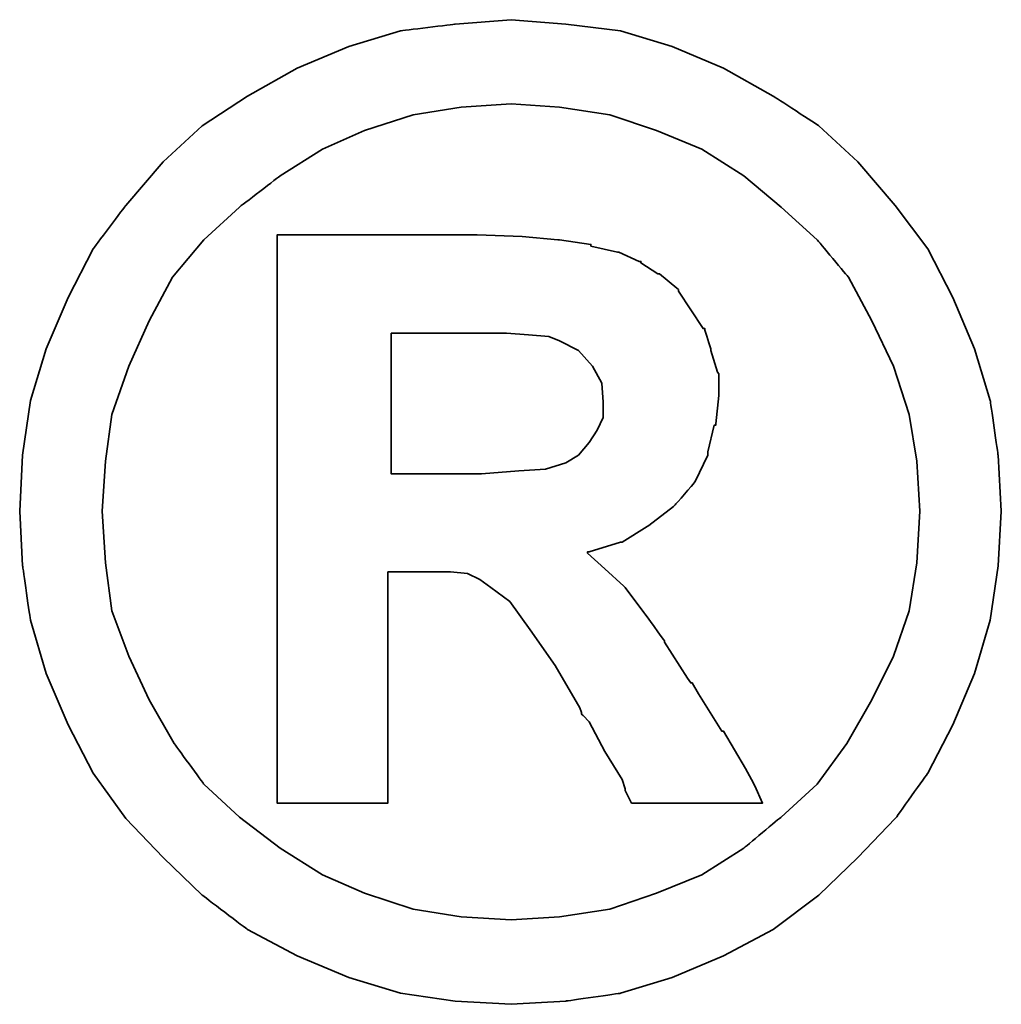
# Model space of a CAD drawing. Header units: millimetres. Extents: x 74 to 563, y 140 to 312.
# Tile 47 of 49: x 461.26 to 462.82, y 199.86 to 201.43. Entities that reach past the tile are written whole.
import ezdxf

# ---------------------------------------------------------------- set-up
doc = ezdxf.new("R2010")
doc.units = ezdxf.units.MM
doc.header["$LTSCALE"] = 0.15
doc.layers.add('DIM', color=4, linetype='CONTINUOUS')
doc.layers.add('layer 1', color=7, linetype='CONTINUOUS')

# ---------------------------------------------------------------- blocks, each defined once
blk = doc.blocks.new('TBI MOTION logo(完整正式版)')
at = {"layer": 'layer 1', "color": 22, "lineweight": 35}
for points, knots in [([(81.20634, 4.98624), (81.20634, 4.98624), (81.18649, 5.32862), (81.18649, 5.32862), (81.18649, 5.32862), (81.18649, 5.32862), (81.13886, 5.66206), (81.13886, 5.66206), (81.13886, 5.66206), (81.13886, 5.66206), (81.04359, 5.97764), (81.04359, 5.97764), (81.04359, 5.97764), (81.04359, 5.97764), (80.91061, 6.29124), (80.91061, 6.29124), (80.91061, 6.29124), (80.91061, 6.29124), (80.75778, 6.58697), (80.75778, 6.58697), (80.75778, 6.58697), (80.75778, 6.58697), (80.5593, 6.85294), (80.5593, 6.85294), (80.5593, 6.85294), (80.5593, 6.85294), (80.33105, 7.1189), (80.33105, 7.1189), (80.33105, 7.1189), (80.33105, 7.1189), (80.09287, 7.33921), (80.09287, 7.33921), (80.09287, 7.33921), (80.09287, 7.33921), (79.815, 7.51982), (79.815, 7.51982), (79.815, 7.51982), (79.815, 7.51982), (79.51133, 7.69051), (79.51133, 7.69051), (79.51133, 7.69051), (79.51133, 7.69051), (79.19773, 7.8235), (79.19773, 7.8235), (79.19773, 7.8235), (79.19773, 7.8235), (78.88215, 7.91877), (78.88215, 7.91877), (78.88215, 7.91877), (78.88215, 7.91877), (78.54871, 7.95846), (78.54871, 7.95846), (78.54871, 7.95846), (78.54871, 7.95846), (78.21526, 7.98625), (78.21526, 7.98625), (78.21526, 7.98625), (78.21526, 7.98625), (77.87388, 7.95846), (77.87388, 7.95846), (77.87388, 7.95846), (77.87388, 7.95846), (77.54044, 7.91877), (77.54044, 7.91877), (77.54044, 7.91877), (77.54044, 7.91877), (77.22485, 7.8235), (77.22485, 7.8235), (77.22485, 7.8235), (77.22485, 7.8235), (76.91027, 7.69051), (76.91027, 7.69051), (76.91027, 7.69051), (76.91027, 7.69051), (76.6056, 7.51982), (76.6056, 7.51982), (76.6056, 7.51982), (76.6056, 7.51982), (76.32972, 7.33921), (76.32972, 7.33921), (76.32972, 7.33921), (76.32972, 7.33921), (76.09154, 7.1189), (76.09154, 7.1189), (76.09154, 7.1189), (76.09154, 7.1189), (75.86329, 6.85294), (75.86329, 6.85294), (75.86329, 6.85294), (75.86329, 6.85294), (75.66382, 6.58697), (75.66382, 6.58697), (75.66382, 6.58697), (75.66382, 6.58697), (75.51099, 6.29124), (75.51099, 6.29124), (75.51099, 6.29124), (75.51099, 6.29124), (75.37702, 5.97764), (75.37702, 5.97764), (75.37702, 5.97764), (75.37702, 5.97764), (75.28175, 5.66206), (75.28175, 5.66206), (75.28175, 5.66206), (75.28175, 5.66206), (75.23411, 5.32862), (75.23411, 5.32862), (75.23411, 5.32862), (75.23411, 5.32862), (75.21625, 4.98624), (75.21625, 4.98624), (75.21625, 4.98624), (75.21625, 4.98624), (75.23411, 4.6528), (75.23411, 4.6528), (75.23411, 4.6528), (75.23411, 4.6528), (75.28175, 4.32035), (75.28175, 4.32035), (75.28175, 4.32035), (75.28175, 4.32035), (75.37702, 3.99583), (75.37702, 3.99583), (75.37702, 3.99583), (75.37702, 3.99583), (75.51099, 3.68224), (75.51099, 3.68224), (75.51099, 3.68224), (75.51099, 3.68224), (75.66382, 3.38749), (75.66382, 3.38749), (75.66382, 3.38749), (75.66382, 3.38749), (75.86329, 3.10963), (75.86329, 3.10963), (75.86329, 3.10963), (75.86329, 3.10963), (76.09154, 2.87145), (76.09154, 2.87145), (76.09154, 2.87145), (76.09154, 2.87145), (76.32972, 2.6432), (76.32972, 2.6432), (76.32972, 2.6432), (76.32972, 2.6432), (76.6056, 2.43381), (76.6056, 2.43381), (76.6056, 2.43381), (76.6056, 2.43381), (76.91027, 2.27205), (76.91027, 2.27205), (76.91027, 2.27205), (76.91027, 2.27205), (77.22485, 2.13906), (77.22485, 2.13906), (77.22485, 2.13906), (77.22485, 2.13906), (77.54044, 2.0438), (77.54044, 2.0438), (77.54044, 2.0438), (77.54044, 2.0438), (77.87388, 1.99616), (77.87388, 1.99616), (77.87388, 1.99616), (77.87388, 1.99616), (78.21526, 1.97631), (78.21526, 1.97631), (78.21526, 1.97631), (78.21526, 1.97631), (78.54871, 1.99616), (78.54871, 1.99616), (78.54871, 1.99616), (78.54871, 1.99616), (78.88215, 2.0438), (78.88215, 2.0438), (78.88215, 2.0438), (78.88215, 2.0438), (79.19773, 2.13906), (79.19773, 2.13906), (79.19773, 2.13906), (79.19773, 2.13906), (79.51133, 2.27205), (79.51133, 2.27205), (79.51133, 2.27205), (79.51133, 2.27205), (79.815, 2.43381), (79.815, 2.43381), (79.815, 2.43381), (79.815, 2.43381), (80.09287, 2.6432), (80.09287, 2.6432), (80.09287, 2.6432), (80.09287, 2.6432), (80.33105, 2.87145), (80.33105, 2.87145), (80.33105, 2.87145), (80.33105, 2.87145), (80.5593, 3.10963), (80.5593, 3.10963), (80.5593, 3.10963), (80.5593, 3.10963), (80.75778, 3.38749), (80.75778, 3.38749), (80.75778, 3.38749), (80.75778, 3.38749), (80.91061, 3.68224), (80.91061, 3.68224), (80.91061, 3.68224), (80.91061, 3.68224), (81.04359, 3.99583), (81.04359, 3.99583), (81.04359, 3.99583), (81.04359, 3.99583), (81.13886, 4.32035), (81.13886, 4.32035), (81.13886, 4.32035), (81.13886, 4.32035), (81.18649, 4.6528), (81.18649, 4.6528), (81.18649, 4.6528), (81.18649, 4.6528), (81.20634, 4.98624), (81.20634, 4.98624)], [0, 0, 0, 0, 0.0178571, 0.0178571, 0.0178571, 0.0178572, 0.0357143, 0.0357143, 0.0357143, 0.0357143, 0.0535714, 0.0535714, 0.0535714, 0.0535714, 0.0714286, 0.0714286, 0.0714286, 0.0714286, 0.0892857, 0.0892857, 0.0892857, 0.0892857, 0.1071429, 0.1071429, 0.1071429, 0.1071429, 0.125, 0.125, 0.125, 0.125, 0.1428571, 0.1428571, 0.1428571, 0.1428572, 0.1607143, 0.1607143, 0.1607143, 0.1607143, 0.1785714, 0.1785714, 0.1785714, 0.1785714, 0.1964286, 0.1964286, 0.1964286, 0.1964286, 0.2142857, 0.2142857, 0.2142857, 0.2142857, 0.2321429, 0.2321429, 0.2321429, 0.2321429, 0.25, 0.25, 0.25, 0.25, 0.2678571, 0.2678571, 0.2678571, 0.2678572, 0.2857143, 0.2857143, 0.2857143, 0.2857143, 0.3035714, 0.3035714, 0.3035714, 0.3035714, 0.3214286, 0.3214286, 0.3214286, 0.3214286, 0.3392857, 0.3392857, 0.3392857, 0.3392857, 0.3571429, 0.3571429, 0.3571429, 0.3571429, 0.375, 0.375, 0.375, 0.375, 0.3928571, 0.3928571, 0.3928571, 0.3928572, 0.4107143, 0.4107143, 0.4107143, 0.4107143, 0.4285714, 0.4285714, 0.4285714, 0.4285714, 0.4464286, 0.4464286, 0.4464286, 0.4464286, 0.4642857, 0.4642857, 0.4642857, 0.4642857, 0.4821429, 0.4821429, 0.4821429, 0.4821429, 0.5, 0.5, 0.5, 0.5, 0.5178571, 0.5178571, 0.5178571, 0.5178572, 0.5357143, 0.5357143, 0.5357143, 0.5357143, 0.5535714, 0.5535714, 0.5535714, 0.5535714, 0.5714286, 0.5714286, 0.5714286, 0.5714286, 0.5892857, 0.5892857, 0.5892857, 0.5892857, 0.6071429, 0.6071429, 0.6071429, 0.6071429, 0.625, 0.625, 0.625, 0.625, 0.6428571, 0.6428571, 0.6428571, 0.6428572, 0.6607143, 0.6607143, 0.6607143, 0.6607143, 0.6785714, 0.6785714, 0.6785714, 0.6785714, 0.6964286, 0.6964286, 0.6964286, 0.6964286, 0.7142857, 0.7142857, 0.7142857, 0.7142857, 0.7321429, 0.7321429, 0.7321429, 0.7321429, 0.75, 0.75, 0.75, 0.75, 0.7678571, 0.7678571, 0.7678571, 0.7678572, 0.7857143, 0.7857143, 0.7857143, 0.7857143, 0.8035714, 0.8035714, 0.8035714, 0.8035714, 0.8214286, 0.8214286, 0.8214286, 0.8214286, 0.8392857, 0.8392857, 0.8392857, 0.8392857, 0.8571429, 0.8571429, 0.8571429, 0.8571429, 0.875, 0.875, 0.875, 0.875, 0.8928571, 0.8928571, 0.8928571, 0.8928572, 0.9107143, 0.9107143, 0.9107143, 0.9107143, 0.9285714, 0.9285714, 0.9285714, 0.9285714, 0.9464286, 0.9464286, 0.9464286, 0.9464286, 0.9642857, 0.9642857, 0.9642857, 0.9642857, 0.9821429, 0.9821429, 0.9821429, 0.9821429, 1, 1, 1, 1]), ([(80.71014, 4.98624), (80.71014, 4.98624), (80.69129, 5.29091), (80.69129, 5.29091), (80.69129, 5.29091), (80.69129, 5.29091), (80.64464, 5.57672), (80.64464, 5.57672), (80.64464, 5.57672), (80.64464, 5.57672), (80.54937, 5.87245), (80.54937, 5.87245), (80.54937, 5.87245), (80.54937, 5.87245), (80.41639, 6.14833), (80.41639, 6.14833), (80.41639, 6.14833), (80.41639, 6.14833), (80.27349, 6.41429), (80.27349, 6.41429), (80.27349, 6.41429), (80.27349, 6.41429), (80.08295, 6.64255), (80.08295, 6.64255), (80.08295, 6.64255), (80.08295, 6.64255), (79.86264, 6.84301), (79.86264, 6.84301), (79.86264, 6.84301), (79.86264, 6.84301), (79.63439, 7.03355), (79.63439, 7.03355), (79.63439, 7.03355), (79.63439, 7.03355), (79.37835, 7.1963), (79.37835, 7.1963), (79.37835, 7.1963), (79.37835, 7.1963), (79.10246, 7.30944), (79.10246, 7.30944), (79.10246, 7.30944), (79.10246, 7.30944), (78.81665, 7.40471), (78.81665, 7.40471), (78.81665, 7.40471), (78.81665, 7.40471), (78.511, 7.45234), (78.511, 7.45234), (78.511, 7.45234), (78.511, 7.45234), (78.21526, 7.47219), (78.21526, 7.47219), (78.21526, 7.47219), (78.21526, 7.47219), (77.9106, 7.45234), (77.9106, 7.45234), (77.9106, 7.45234), (77.9106, 7.45234), (77.61685, 7.40471), (77.61685, 7.40471), (77.61685, 7.40471), (77.61685, 7.40471), (77.32012, 7.30944), (77.32012, 7.30944), (77.32012, 7.30944), (77.32012, 7.30944), (77.06309, 7.1963), (77.06309, 7.1963), (77.06309, 7.1963), (77.06309, 7.1963), (76.80606, 7.03355), (76.80606, 7.03355), (76.80606, 7.03355), (76.80606, 7.03355), (76.55797, 6.84301), (76.55797, 6.84301), (76.55797, 6.84301), (76.55797, 6.84301), (76.34063, 6.64255), (76.34063, 6.64255), (76.34063, 6.64255), (76.34063, 6.64255), (76.1491, 6.41429), (76.1491, 6.41429), (76.1491, 6.41429), (76.1491, 6.41429), (76.0062, 6.14833), (76.0062, 6.14833), (76.0062, 6.14833), (76.0062, 6.14833), (75.88314, 5.87245), (75.88314, 5.87245), (75.88314, 5.87245), (75.88314, 5.87245), (75.77794, 5.57672), (75.77794, 5.57672), (75.77794, 5.57672), (75.77794, 5.57672), (75.73924, 5.29091), (75.73924, 5.29091), (75.73924, 5.29091), (75.73924, 5.29091), (75.72039, 4.98624), (75.72039, 4.98624), (75.72039, 4.98624), (75.72039, 4.98624), (75.73924, 4.67165), (75.73924, 4.67165), (75.73924, 4.67165), (75.73924, 4.67165), (75.77794, 4.37791), (75.77794, 4.37791), (75.77794, 4.37791), (75.77794, 4.37791), (75.88314, 4.10102), (75.88314, 4.10102), (75.88314, 4.10102), (75.88314, 4.10102), (76.0062, 3.83407), (76.0062, 3.83407), (76.0062, 3.83407), (76.0062, 3.83407), (76.15902, 3.56811), (76.15902, 3.56811), (76.15902, 3.56811), (76.15902, 3.56811), (76.34063, 3.32001), (76.34063, 3.32001), (76.34063, 3.32001), (76.34063, 3.32001), (76.55797, 3.11955), (76.55797, 3.11955), (76.55797, 3.11955), (76.55797, 3.11955), (76.80606, 2.92901), (76.80606, 2.92901), (76.80606, 2.92901), (76.80606, 2.92901), (77.06309, 2.76725), (77.06309, 2.76725), (77.06309, 2.76725), (77.06309, 2.76725), (77.32012, 2.65412), (77.32012, 2.65412), (77.32012, 2.65412), (77.32012, 2.65412), (77.61685, 2.55786), (77.61685, 2.55786), (77.61685, 2.55786), (77.61685, 2.55786), (77.9106, 2.51022), (77.9106, 2.51022), (77.9106, 2.51022), (77.9106, 2.51022), (78.21526, 2.49137), (78.21526, 2.49137), (78.21526, 2.49137), (78.21526, 2.49137), (78.511, 2.51022), (78.511, 2.51022), (78.511, 2.51022), (78.511, 2.51022), (78.81665, 2.55786), (78.81665, 2.55786), (78.81665, 2.55786), (78.81665, 2.55786), (79.10246, 2.65412), (79.10246, 2.65412), (79.10246, 2.65412), (79.10246, 2.65412), (79.37835, 2.76725), (79.37835, 2.76725), (79.37835, 2.76725), (79.37835, 2.76725), (79.63439, 2.92901), (79.63439, 2.92901), (79.63439, 2.92901), (79.63439, 2.92901), (79.86264, 3.11955), (79.86264, 3.11955), (79.86264, 3.11955), (79.86264, 3.11955), (80.08295, 3.32001), (80.08295, 3.32001), (80.08295, 3.32001), (80.08295, 3.32001), (80.26356, 3.56811), (80.26356, 3.56811), (80.26356, 3.56811), (80.26356, 3.56811), (80.41639, 3.83407), (80.41639, 3.83407), (80.41639, 3.83407), (80.41639, 3.83407), (80.54937, 4.10102), (80.54937, 4.10102), (80.54937, 4.10102), (80.54937, 4.10102), (80.64464, 4.37791), (80.64464, 4.37791), (80.64464, 4.37791), (80.64464, 4.37791), (80.69129, 4.67165), (80.69129, 4.67165), (80.69129, 4.67165), (80.69129, 4.67165), (80.71014, 4.98624), (80.71014, 4.98624)], [0, 0, 0, 0, 0.0192308, 0.0192308, 0.0192308, 0.0192308, 0.0384615, 0.0384615, 0.0384615, 0.0384615, 0.0576923, 0.0576923, 0.0576923, 0.0576923, 0.0769231, 0.0769231, 0.0769231, 0.0769231, 0.0961538, 0.0961538, 0.0961538, 0.0961539, 0.1153846, 0.1153846, 0.1153846, 0.1153846, 0.1346154, 0.1346154, 0.1346154, 0.1346154, 0.1538462, 0.1538462, 0.1538462, 0.1538462, 0.1730769, 0.1730769, 0.1730769, 0.1730769, 0.1923077, 0.1923077, 0.1923077, 0.1923077, 0.2115385, 0.2115385, 0.2115385, 0.2115385, 0.2307692, 0.2307692, 0.2307692, 0.2307692, 0.25, 0.25, 0.25, 0.25, 0.2692308, 0.2692308, 0.2692308, 0.2692308, 0.2884615, 0.2884615, 0.2884615, 0.2884615, 0.3076923, 0.3076923, 0.3076923, 0.3076923, 0.3269231, 0.3269231, 0.3269231, 0.3269231, 0.3461538, 0.3461538, 0.3461538, 0.3461539, 0.3653846, 0.3653846, 0.3653846, 0.3653846, 0.3846154, 0.3846154, 0.3846154, 0.3846154, 0.4038462, 0.4038462, 0.4038462, 0.4038462, 0.4230769, 0.4230769, 0.4230769, 0.4230769, 0.4423077, 0.4423077, 0.4423077, 0.4423077, 0.4615385, 0.4615385, 0.4615385, 0.4615385, 0.4807692, 0.4807692, 0.4807692, 0.4807692, 0.5, 0.5, 0.5, 0.5, 0.5192308, 0.5192308, 0.5192308, 0.5192308, 0.5384615, 0.5384615, 0.5384615, 0.5384615, 0.5576923, 0.5576923, 0.5576923, 0.5576923, 0.5769231, 0.5769231, 0.5769231, 0.5769231, 0.5961538, 0.5961538, 0.5961538, 0.5961539, 0.6153846, 0.6153846, 0.6153846, 0.6153846, 0.6346154, 0.6346154, 0.6346154, 0.6346154, 0.6538462, 0.6538462, 0.6538462, 0.6538462, 0.6730769, 0.6730769, 0.6730769, 0.6730769, 0.6923077, 0.6923077, 0.6923077, 0.6923077, 0.7115385, 0.7115385, 0.7115385, 0.7115385, 0.7307692, 0.7307692, 0.7307692, 0.7307692, 0.75, 0.75, 0.75, 0.75, 0.7692308, 0.7692308, 0.7692308, 0.7692308, 0.7884615, 0.7884615, 0.7884615, 0.7884615, 0.8076923, 0.8076923, 0.8076923, 0.8076923, 0.8269231, 0.8269231, 0.8269231, 0.8269231, 0.8461538, 0.8461538, 0.8461538, 0.8461539, 0.8653846, 0.8653846, 0.8653846, 0.8653846, 0.8846154, 0.8846154, 0.8846154, 0.8846154, 0.9038462, 0.9038462, 0.9038462, 0.9038462, 0.9230769, 0.9230769, 0.9230769, 0.9230769, 0.9423077, 0.9423077, 0.9423077, 0.9423077, 0.9615385, 0.9615385, 0.9615385, 0.9615385, 0.9807692, 0.9807692, 0.9807692, 0.9807692, 1, 1, 1, 1]), ([(76.78721, 3.2823), (76.78721, 3.2823), (76.78721, 3.32001), (76.78721, 3.32001), (76.78721, 3.32001), (76.78721, 3.32001), (76.78721, 3.42422), (76.78721, 3.42422), (76.78721, 3.42422), (76.78721, 3.42422), (76.78721, 3.59689), (76.78721, 3.59689), (76.78721, 3.59689), (76.78721, 3.59689), (76.78721, 3.80529), (76.78721, 3.80529), (76.78721, 3.80529), (76.78721, 3.80529), (76.78721, 4.0524), (76.78721, 4.0524), (76.78721, 4.0524), (76.78721, 4.0524), (76.78721, 4.32035), (76.78721, 4.32035), (76.78721, 4.32035), (76.78721, 4.32035), (76.78721, 4.92868), (76.78721, 4.92868), (76.78721, 4.92868), (76.78721, 4.92868), (76.78721, 5.53801), (76.78721, 5.53801), (76.78721, 5.53801), (76.78721, 5.53801), (76.78721, 5.82482), (76.78721, 5.82482), (76.78721, 5.82482), (76.78721, 5.82482), (76.78721, 6.07291), (76.78721, 6.07291), (76.78721, 6.07291), (76.78721, 6.07291), (76.78721, 6.30017), (76.78721, 6.30017), (76.78721, 6.30017), (76.78721, 6.30017), (76.78721, 6.45399), (76.78721, 6.45399), (76.78721, 6.45399), (76.78721, 6.45399), (76.78721, 6.5572), (76.78721, 6.5572), (76.78721, 6.5572), (76.78721, 6.5572), (76.78721, 6.59689), (76.78721, 6.59689), (76.78721, 6.59689), (76.78721, 6.59689), (76.78721, 6.67232), (76.78721, 6.67232), (76.78721, 6.67232), (76.78721, 6.67232), (76.8537, 6.67232), (76.8537, 6.67232), (76.8537, 6.67232), (76.8537, 6.67232), (76.87355, 6.67232), (76.87355, 6.67232), (76.87355, 6.67232), (76.87355, 6.67232), (76.91027, 6.67232), (76.91027, 6.67232), (76.91027, 6.67232), (76.91027, 6.67232), (77.04424, 6.67232), (77.04424, 6.67232), (77.04424, 6.67232), (77.04424, 6.67232), (77.22485, 6.67232), (77.22485, 6.67232), (77.22485, 6.67232), (77.22485, 6.67232), (77.43524, 6.67232), (77.43524, 6.67232), (77.43524, 6.67232), (77.43524, 6.67232), (77.65357, 6.67232), (77.65357, 6.67232), (77.65357, 6.67232), (77.65357, 6.67232), (77.82625, 6.67232), (77.82625, 6.67232), (77.82625, 6.67232), (77.82625, 6.67232), (77.94037, 6.67232), (77.94037, 6.67232), (77.94037, 6.67232), (77.94037, 6.67232), (77.97709, 6.67232), (77.97709, 6.67232), (77.97709, 6.67232), (77.97709, 6.67232), (77.99694, 6.67232), (77.99694, 6.67232), (77.99694, 6.67232), (77.99694, 6.67232), (78.00686, 6.67232), (78.00686, 6.67232), (78.00686, 6.67232), (78.00686, 6.67232), (78.28275, 6.6624), (78.28275, 6.6624), (78.28275, 6.6624), (78.28275, 6.6624), (78.50107, 6.64255), (78.50107, 6.64255), (78.50107, 6.64255), (78.50107, 6.64255), (78.511, 6.64255), (78.511, 6.64255), (78.511, 6.64255), (78.511, 6.64255), (78.70154, 6.61476), (78.70154, 6.61476), (78.70154, 6.61476), (78.70154, 6.61476), (78.70154, 6.60483), (78.70154, 6.60483), (78.70154, 6.60483), (78.70154, 6.60483), (78.86429, 6.56713), (78.86429, 6.56713), (78.86429, 6.56713), (78.86429, 6.56713), (78.87223, 6.56713), (78.87223, 6.56713), (78.87223, 6.56713), (78.87223, 6.56713), (78.99727, 6.51056), (78.99727, 6.51056), (78.99727, 6.51056), (78.99727, 6.51056), (79.00719, 6.51056), (79.00719, 6.51056), (79.00719, 6.51056), (79.00719, 6.51056), (79.00719, 6.50162), (79.00719, 6.50162), (79.00719, 6.50162), (79.00719, 6.50162), (79.1104, 6.43415), (79.1104, 6.43415), (79.1104, 6.43415), (79.1104, 6.43415), (79.12132, 6.43415), (79.12132, 6.43415), (79.12132, 6.43415), (79.12132, 6.43415), (79.22552, 6.34781), (79.22552, 6.34781), (79.22552, 6.34781), (79.22552, 6.34781), (79.23544, 6.33888), (79.23544, 6.33888), (79.23544, 6.33888), (79.23544, 6.33888), (79.23544, 6.32895), (79.23544, 6.32895), (79.23544, 6.32895), (79.23544, 6.32895), (79.31087, 6.21483), (79.31087, 6.21483), (79.31087, 6.21483), (79.31087, 6.21483), (79.38629, 6.1007), (79.38629, 6.1007), (79.38629, 6.1007), (79.38629, 6.1007), (79.3972, 6.1007), (79.3972, 6.1007), (79.3972, 6.1007), (79.3972, 6.1007), (79.3972, 6.09078), (79.3972, 6.09078), (79.3972, 6.09078), (79.3972, 6.09078), (79.43392, 5.97764), (79.43392, 5.97764), (79.43392, 5.97764), (79.43392, 5.97764), (79.43392, 5.96772), (79.43392, 5.96772), (79.43392, 5.96772), (79.43392, 5.96772), (79.47362, 5.83474), (79.47362, 5.83474), (79.47362, 5.83474), (79.47362, 5.83474), (79.48156, 5.82482), (79.48156, 5.82482), (79.48156, 5.82482), (79.48156, 5.82482), (79.48156, 5.69977), (79.48156, 5.69977), (79.48156, 5.69977), (79.48156, 5.69977), (79.48156, 5.69183), (79.48156, 5.69183), (79.48156, 5.69183), (79.48156, 5.69183), (79.4637, 5.51915), (79.4637, 5.51915), (79.4637, 5.51915), (79.4637, 5.51915), (79.4637, 5.51122), (79.4637, 5.51122), (79.4637, 5.51122), (79.4637, 5.51122), (79.45377, 5.51122), (79.45377, 5.51122), (79.45377, 5.51122), (79.45377, 5.51122), (79.41507, 5.34847), (79.41507, 5.34847), (79.41507, 5.34847), (79.41507, 5.34847), (79.41507, 5.33854), (79.41507, 5.33854), (79.41507, 5.33854), (79.41507, 5.33854), (79.41507, 5.32862), (79.41507, 5.32862), (79.41507, 5.32862), (79.41507, 5.32862), (79.33865, 5.16785), (79.33865, 5.16785), (79.33865, 5.16785), (79.33865, 5.16785), (79.33071, 5.15693), (79.33071, 5.15693), (79.33071, 5.15693), (79.33071, 5.15693), (79.2156, 5.02495), (79.2156, 5.02495), (79.2156, 5.02495), (79.2156, 5.02495), (79.20567, 5.01502), (79.20567, 5.01502), (79.20567, 5.01502), (79.20567, 5.01502), (79.05483, 4.89991), (79.05483, 4.89991), (79.05483, 4.89991), (79.05483, 4.89991), (79.04491, 4.89197), (79.04491, 4.89197), (79.04491, 4.89197), (79.04491, 4.89197), (78.89208, 4.7967), (78.89208, 4.7967), (78.89208, 4.7967), (78.89208, 4.7967), (78.88215, 4.7967), (78.88215, 4.7967), (78.88215, 4.7967), (78.88215, 4.7967), (78.69161, 4.73913), (78.69161, 4.73913), (78.69161, 4.73913), (78.69161, 4.73913), (78.68169, 4.73913), (78.68169, 4.73913), (78.68169, 4.73913), (78.68169, 4.73913), (78.68169, 4.72921), (78.68169, 4.72921), (78.68169, 4.72921), (78.68169, 4.72921), (78.78688, 4.63394), (78.78688, 4.63394), (78.78688, 4.63394), (78.78688, 4.63394), (78.902, 4.52875), (78.902, 4.52875), (78.902, 4.52875), (78.902, 4.52875), (78.91093, 4.52081), (78.91093, 4.52081), (78.91093, 4.52081), (78.91093, 4.52081), (79.02506, 4.36798), (79.02506, 4.36798), (79.02506, 4.36798), (79.02506, 4.36798), (79.1501, 4.1953), (79.1501, 4.1953), (79.1501, 4.1953), (79.1501, 4.1953), (79.1501, 4.18736), (79.1501, 4.18736), (79.1501, 4.18736), (79.1501, 4.18736), (79.29201, 3.96705), (79.29201, 3.96705), (79.29201, 3.96705), (79.29201, 3.96705), (79.31087, 3.93828), (79.31087, 3.93828), (79.31087, 3.93828), (79.31087, 3.93828), (79.32079, 3.93828), (79.32079, 3.93828), (79.32079, 3.93828), (79.32079, 3.93828), (79.3585, 3.87178), (79.3585, 3.87178), (79.3585, 3.87178), (79.3585, 3.87178), (79.50141, 3.64353), (79.50141, 3.64353), (79.50141, 3.64353), (79.50141, 3.64353), (79.51133, 3.64353), (79.51133, 3.64353), (79.51133, 3.64353), (79.51133, 3.64353), (79.64431, 3.41528), (79.64431, 3.41528), (79.64431, 3.41528), (79.64431, 3.41528), (79.68202, 3.3478), (79.68202, 3.3478), (79.68202, 3.3478), (79.68202, 3.3478), (79.70187, 3.31009), (79.70187, 3.31009), (79.70187, 3.31009), (79.70187, 3.31009), (79.7495, 3.2049), (79.7495, 3.2049), (79.7495, 3.2049), (79.7495, 3.2049), (79.64431, 3.2049), (79.64431, 3.2049), (79.64431, 3.2049), (79.64431, 3.2049), (79.62546, 3.2049), (79.62546, 3.2049), (79.62546, 3.2049), (79.62546, 3.2049), (79.53912, 3.2049), (79.53912, 3.2049), (79.53912, 3.2049), (79.53912, 3.2049), (79.31087, 3.2049), (79.31087, 3.2049), (79.31087, 3.2049), (79.31087, 3.2049), (79.08262, 3.2049), (79.08262, 3.2049), (79.08262, 3.2049), (79.08262, 3.2049), (79.00719, 3.2049), (79.00719, 3.2049), (79.00719, 3.2049), (79.00719, 3.2049), (78.98735, 3.2049), (78.98735, 3.2049), (78.98735, 3.2049), (78.98735, 3.2049), (78.94964, 3.2049), (78.94964, 3.2049), (78.94964, 3.2049), (78.94964, 3.2049), (78.92979, 3.24459), (78.92979, 3.24459), (78.92979, 3.24459), (78.92979, 3.24459), (78.91093, 3.2823), (78.91093, 3.2823), (78.91093, 3.2823), (78.91093, 3.2823), (78.91093, 3.29223), (78.91093, 3.29223), (78.91093, 3.29223), (78.91093, 3.29223), (78.89208, 3.3478), (78.89208, 3.3478), (78.89208, 3.3478), (78.89208, 3.3478), (78.78688, 3.52048), (78.78688, 3.52048), (78.78688, 3.52048), (78.78688, 3.52048), (78.69161, 3.7001), (78.69161, 3.7001), (78.69161, 3.7001), (78.69161, 3.7001), (78.6539, 3.7388), (78.6539, 3.7388), (78.6539, 3.7388), (78.6539, 3.7388), (78.64398, 3.74873), (78.64398, 3.74873), (78.64398, 3.74873), (78.64398, 3.74873), (78.64398, 3.75766), (78.64398, 3.75766), (78.64398, 3.75766), (78.64398, 3.75766), (78.63405, 3.78644), (78.63405, 3.78644), (78.63405, 3.78644), (78.63405, 3.78644), (78.48321, 4.04347), (78.48321, 4.04347), (78.48321, 4.04347), (78.48321, 4.04347), (78.33038, 4.2618), (78.33038, 4.2618), (78.33038, 4.2618), (78.33038, 4.2618), (78.20732, 4.43447), (78.20732, 4.43447), (78.20732, 4.43447), (78.20732, 4.43447), (78.09221, 4.52081), (78.09221, 4.52081), (78.09221, 4.52081), (78.09221, 4.52081), (78.02472, 4.56845), (78.02472, 4.56845), (78.02472, 4.56845), (78.02472, 4.56845), (77.9493, 4.60616), (77.9493, 4.60616), (77.9493, 4.60616), (77.9493, 4.60616), (77.8451, 4.61608), (77.8451, 4.61608), (77.8451, 4.61608), (77.8451, 4.61608), (77.71113, 4.61608), (77.71113, 4.61608), (77.71113, 4.61608), (77.71113, 4.61608), (77.69128, 4.61608), (77.69128, 4.61608), (77.69128, 4.61608), (77.69128, 4.61608), (77.67342, 4.61608), (77.67342, 4.61608), (77.67342, 4.61608), (77.67342, 4.61608), (77.5583, 4.61608), (77.5583, 4.61608), (77.5583, 4.61608), (77.5583, 4.61608), (77.46303, 4.61608), (77.46303, 4.61608), (77.46303, 4.61608), (77.46303, 4.61608), (77.46303, 4.54761), (77.46303, 4.54761), (77.46303, 4.54761), (77.46303, 4.54761), (77.46303, 4.47318), (77.46303, 4.47318), (77.46303, 4.47318), (77.46303, 4.47318), (77.46303, 4.24294), (77.46303, 4.24294), (77.46303, 4.24294), (77.46303, 4.24294), (77.46303, 3.99583), (77.46303, 3.99583), (77.46303, 3.99583), (77.46303, 3.99583), (77.46303, 3.72888), (77.46303, 3.72888), (77.46303, 3.72888), (77.46303, 3.72888), (77.46303, 3.51055), (77.46303, 3.51055), (77.46303, 3.51055), (77.46303, 3.51055), (77.46303, 3.42422), (77.46303, 3.42422), (77.46303, 3.42422), (77.46303, 3.42422), (77.46303, 3.35773), (77.46303, 3.35773), (77.46303, 3.35773), (77.46303, 3.35773), (77.46303, 3.30017), (77.46303, 3.30017), (77.46303, 3.30017), (77.46303, 3.30017), (77.46303, 3.2823), (77.46303, 3.2823), (77.46303, 3.2823), (77.46303, 3.2823), (77.46303, 3.2049), (77.46303, 3.2049), (77.46303, 3.2049), (77.46303, 3.2049), (77.39753, 3.2049), (77.39753, 3.2049), (77.39753, 3.2049), (77.39753, 3.2049), (77.37768, 3.2049), (77.37768, 3.2049), (77.37768, 3.2049), (77.37768, 3.2049), (77.32012, 3.2049), (77.32012, 3.2049), (77.32012, 3.2049), (77.32012, 3.2049), (77.12165, 3.2049), (77.12165, 3.2049), (77.12165, 3.2049), (77.12165, 3.2049), (76.94897, 3.2049), (76.94897, 3.2049), (76.94897, 3.2049), (76.94897, 3.2049), (76.8924, 3.2049), (76.8924, 3.2049), (76.8924, 3.2049), (76.8924, 3.2049), (76.8537, 3.2049), (76.8537, 3.2049), (76.8537, 3.2049), (76.8537, 3.2049), (76.78721, 3.2049), (76.78721, 3.2049), (76.78721, 3.2049), (76.78721, 3.2049), (76.78721, 3.2823), (76.78721, 3.2823)], [0, 0, 0, 0, 0.0074074, 0.0074074, 0.0074074, 0.0074074, 0.0148148, 0.0148148, 0.0148148, 0.0148148, 0.0222222, 0.0222222, 0.0222222, 0.0222222, 0.0296296, 0.0296296, 0.0296296, 0.0296296, 0.037037, 0.037037, 0.037037, 0.037037, 0.0444444, 0.0444444, 0.0444444, 0.0444445, 0.0518519, 0.0518519, 0.0518519, 0.0518519, 0.0592593, 0.0592593, 0.0592593, 0.0592593, 0.0666667, 0.0666667, 0.0666667, 0.0666667, 0.0740741, 0.0740741, 0.0740741, 0.0740741, 0.0814815, 0.0814815, 0.0814815, 0.0814815, 0.0888889, 0.0888889, 0.0888889, 0.0888889, 0.0962963, 0.0962963, 0.0962963, 0.0962963, 0.1037037, 0.1037037, 0.1037037, 0.1037037, 0.1111111, 0.1111111, 0.1111111, 0.1111111, 0.1185185, 0.1185185, 0.1185185, 0.1185185, 0.1259259, 0.1259259, 0.1259259, 0.1259259, 0.1333333, 0.1333333, 0.1333333, 0.1333333, 0.1407407, 0.1407407, 0.1407407, 0.1407408, 0.1481481, 0.1481481, 0.1481481, 0.1481482, 0.1555556, 0.1555556, 0.1555556, 0.1555556, 0.162963, 0.162963, 0.162963, 0.162963, 0.1703704, 0.1703704, 0.1703704, 0.1703704, 0.1777778, 0.1777778, 0.1777778, 0.1777778, 0.1851852, 0.1851852, 0.1851852, 0.1851852, 0.1925926, 0.1925926, 0.1925926, 0.1925926, 0.2, 0.2, 0.2, 0.2, 0.2074074, 0.2074074, 0.2074074, 0.2074074, 0.2148148, 0.2148148, 0.2148148, 0.2148148, 0.2222222, 0.2222222, 0.2222222, 0.2222222, 0.2296296, 0.2296296, 0.2296296, 0.2296296, 0.237037, 0.237037, 0.237037, 0.237037, 0.2444444, 0.2444444, 0.2444444, 0.2444445, 0.2518519, 0.2518519, 0.2518519, 0.2518519, 0.2592593, 0.2592593, 0.2592593, 0.2592593, 0.2666667, 0.2666667, 0.2666667, 0.2666667, 0.2740741, 0.2740741, 0.2740741, 0.2740741, 0.2814815, 0.2814815, 0.2814815, 0.2814815, 0.2888889, 0.2888889, 0.2888889, 0.2888889, 0.2962963, 0.2962963, 0.2962963, 0.2962963, 0.3037037, 0.3037037, 0.3037037, 0.3037037, 0.3111111, 0.3111111, 0.3111111, 0.3111111, 0.3185185, 0.3185185, 0.3185185, 0.3185185, 0.3259259, 0.3259259, 0.3259259, 0.3259259, 0.3333333, 0.3333333, 0.3333333, 0.3333333, 0.3407407, 0.3407407, 0.3407407, 0.3407408, 0.3481481, 0.3481481, 0.3481481, 0.3481482, 0.3555556, 0.3555556, 0.3555556, 0.3555556, 0.362963, 0.362963, 0.362963, 0.362963, 0.3703704, 0.3703704, 0.3703704, 0.3703704, 0.3777778, 0.3777778, 0.3777778, 0.3777778, 0.3851852, 0.3851852, 0.3851852, 0.3851852, 0.3925926, 0.3925926, 0.3925926, 0.3925926, 0.4, 0.4, 0.4, 0.4, 0.4074074, 0.4074074, 0.4074074, 0.4074074, 0.4148148, 0.4148148, 0.4148148, 0.4148148, 0.4222222, 0.4222222, 0.4222222, 0.4222222, 0.4296296, 0.4296296, 0.4296296, 0.4296296, 0.437037, 0.437037, 0.437037, 0.437037, 0.4444444, 0.4444444, 0.4444444, 0.4444445, 0.4518519, 0.4518519, 0.4518519, 0.4518519, 0.4592593, 0.4592593, 0.4592593, 0.4592593, 0.4666667, 0.4666667, 0.4666667, 0.4666667, 0.4740741, 0.4740741, 0.4740741, 0.4740741, 0.4814815, 0.4814815, 0.4814815, 0.4814815, 0.4888889, 0.4888889, 0.4888889, 0.4888889, 0.4962963, 0.4962963, 0.4962963, 0.4962963, 0.5037037, 0.5037037, 0.5037037, 0.5037037, 0.5111111, 0.5111111, 0.5111111, 0.5111111, 0.5185185, 0.5185185, 0.5185185, 0.5185185, 0.5259259, 0.5259259, 0.5259259, 0.5259259, 0.5333333, 0.5333333, 0.5333333, 0.5333333, 0.5407407, 0.5407407, 0.5407407, 0.5407408, 0.5481481, 0.5481481, 0.5481481, 0.5481482, 0.5555556, 0.5555556, 0.5555556, 0.5555556, 0.562963, 0.562963, 0.562963, 0.562963, 0.5703704, 0.5703704, 0.5703704, 0.5703704, 0.5777778, 0.5777778, 0.5777778, 0.5777778, 0.5851852, 0.5851852, 0.5851852, 0.5851852, 0.5925926, 0.5925926, 0.5925926, 0.5925926, 0.6, 0.6, 0.6, 0.6, 0.6074074, 0.6074074, 0.6074074, 0.6074074, 0.6148148, 0.6148148, 0.6148148, 0.6148148, 0.6222222, 0.6222222, 0.6222222, 0.6222222, 0.6296296, 0.6296296, 0.6296296, 0.6296296, 0.637037, 0.637037, 0.637037, 0.637037, 0.6444444, 0.6444444, 0.6444444, 0.6444445, 0.6518519, 0.6518519, 0.6518519, 0.6518519, 0.6592593, 0.6592593, 0.6592593, 0.6592593, 0.6666667, 0.6666667, 0.6666667, 0.6666667, 0.6740741, 0.6740741, 0.6740741, 0.6740741, 0.6814815, 0.6814815, 0.6814815, 0.6814815, 0.6888889, 0.6888889, 0.6888889, 0.6888889, 0.6962963, 0.6962963, 0.6962963, 0.6962963, 0.7037037, 0.7037037, 0.7037037, 0.7037037, 0.7111111, 0.7111111, 0.7111111, 0.7111111, 0.7185185, 0.7185185, 0.7185185, 0.7185185, 0.7259259, 0.7259259, 0.7259259, 0.7259259, 0.7333333, 0.7333333, 0.7333333, 0.7333333, 0.7407407, 0.7407407, 0.7407407, 0.7407408, 0.7481481, 0.7481481, 0.7481481, 0.7481482, 0.7555556, 0.7555556, 0.7555556, 0.7555556, 0.762963, 0.762963, 0.762963, 0.762963, 0.7703704, 0.7703704, 0.7703704, 0.7703704, 0.7777778, 0.7777778, 0.7777778, 0.7777778, 0.7851852, 0.7851852, 0.7851852, 0.7851852, 0.7925926, 0.7925926, 0.7925926, 0.7925926, 0.8, 0.8, 0.8, 0.8, 0.8074074, 0.8074074, 0.8074074, 0.8074074, 0.8148148, 0.8148148, 0.8148148, 0.8148148, 0.8222222, 0.8222222, 0.8222222, 0.8222222, 0.8296296, 0.8296296, 0.8296296, 0.8296296, 0.837037, 0.837037, 0.837037, 0.837037, 0.8444444, 0.8444444, 0.8444444, 0.8444445, 0.8518519, 0.8518519, 0.8518519, 0.8518519, 0.8592593, 0.8592593, 0.8592593, 0.8592593, 0.8666667, 0.8666667, 0.8666667, 0.8666667, 0.8740741, 0.8740741, 0.8740741, 0.8740741, 0.8814815, 0.8814815, 0.8814815, 0.8814815, 0.8888889, 0.8888889, 0.8888889, 0.8888889, 0.8962963, 0.8962963, 0.8962963, 0.8962963, 0.9037037, 0.9037037, 0.9037037, 0.9037037, 0.9111111, 0.9111111, 0.9111111, 0.9111111, 0.9185185, 0.9185185, 0.9185185, 0.9185185, 0.9259259, 0.9259259, 0.9259259, 0.9259259, 0.9333333, 0.9333333, 0.9333333, 0.9333333, 0.9407407, 0.9407407, 0.9407407, 0.9407408, 0.9481481, 0.9481481, 0.9481481, 0.9481482, 0.9555556, 0.9555556, 0.9555556, 0.9555556, 0.962963, 0.962963, 0.962963, 0.962963, 0.9703704, 0.9703704, 0.9703704, 0.9703704, 0.9777778, 0.9777778, 0.9777778, 0.9777778, 0.9851852, 0.9851852, 0.9851852, 0.9851852, 0.9925926, 0.9925926, 0.9925926, 0.9925926, 1, 1, 1, 1]), ([(77.48288, 6.07291), (77.48288, 6.07291), (77.48288, 5.99551), (77.48288, 5.99551), (77.48288, 5.99551), (77.48288, 5.99551), (77.48288, 5.82482), (77.48288, 5.82482), (77.48288, 5.82482), (77.48288, 5.82482), (77.48288, 5.63328), (77.48288, 5.63328), (77.48288, 5.63328), (77.48288, 5.63328), (77.48288, 5.46358), (77.48288, 5.46358), (77.48288, 5.46358), (77.48288, 5.46358), (77.48288, 5.29091), (77.48288, 5.29091), (77.48288, 5.29091), (77.48288, 5.29091), (77.48288, 5.21449), (77.48288, 5.21449), (77.48288, 5.21449), (77.48288, 5.21449), (77.50074, 5.21449), (77.50074, 5.21449), (77.50074, 5.21449), (77.50074, 5.21449), (77.71113, 5.21449), (77.71113, 5.21449), (77.71113, 5.21449), (77.71113, 5.21449), (77.94037, 5.21449), (77.94037, 5.21449), (77.94037, 5.21449), (77.94037, 5.21449), (78.01579, 5.21449), (78.01579, 5.21449), (78.01579, 5.21449), (78.01579, 5.21449), (78.03465, 5.21449), (78.03465, 5.21449), (78.03465, 5.21449), (78.03465, 5.21449), (78.2629, 5.23335), (78.2629, 5.23335), (78.2629, 5.23335), (78.2629, 5.23335), (78.42565, 5.24327), (78.42565, 5.24327), (78.42565, 5.24327), (78.42565, 5.24327), (78.54871, 5.28098), (78.54871, 5.28098), (78.54871, 5.28098), (78.54871, 5.28098), (78.62611, 5.32862), (78.62611, 5.32862), (78.62611, 5.32862), (78.62611, 5.32862), (78.69161, 5.40503), (78.69161, 5.40503), (78.69161, 5.40503), (78.69161, 5.40503), (78.73925, 5.48145), (78.73925, 5.48145), (78.73925, 5.48145), (78.73925, 5.48145), (78.77696, 5.55885), (78.77696, 5.55885), (78.77696, 5.55885), (78.77696, 5.55885), (78.77696, 5.65214), (78.77696, 5.65214), (78.77696, 5.65214), (78.77696, 5.65214), (78.76902, 5.76726), (78.76902, 5.76726), (78.76902, 5.76726), (78.76902, 5.76726), (78.71146, 5.87245), (78.71146, 5.87245), (78.71146, 5.87245), (78.71146, 5.87245), (78.62611, 5.96772), (78.62611, 5.96772), (78.62611, 5.96772), (78.62611, 5.96772), (78.511, 6.02528), (78.511, 6.02528), (78.511, 6.02528), (78.511, 6.02528), (78.44451, 6.05306), (78.44451, 6.05306), (78.44451, 6.05306), (78.44451, 6.05306), (78.32046, 6.06299), (78.32046, 6.06299), (78.32046, 6.06299), (78.32046, 6.06299), (78.18748, 6.07291), (78.18748, 6.07291), (78.18748, 6.07291), (78.18748, 6.07291), (77.99694, 6.07291), (77.99694, 6.07291), (77.99694, 6.07291), (77.99694, 6.07291), (77.97709, 6.07291), (77.97709, 6.07291), (77.97709, 6.07291), (77.97709, 6.07291), (77.90167, 6.07291), (77.90167, 6.07291), (77.90167, 6.07291), (77.90167, 6.07291), (77.69128, 6.07291), (77.69128, 6.07291), (77.69128, 6.07291), (77.69128, 6.07291), (77.50074, 6.07291), (77.50074, 6.07291), (77.50074, 6.07291), (77.50074, 6.07291), (77.48288, 6.07291), (77.48288, 6.07291)], [0, 0, 0, 0, 0.03125, 0.03125, 0.03125, 0.03125, 0.0625, 0.0625, 0.0625, 0.0625, 0.09375, 0.09375, 0.09375, 0.09375, 0.125, 0.125, 0.125, 0.125, 0.15625, 0.15625, 0.15625, 0.15625, 0.1875, 0.1875, 0.1875, 0.1875, 0.21875, 0.21875, 0.21875, 0.21875, 0.25, 0.25, 0.25, 0.25, 0.28125, 0.28125, 0.28125, 0.28125, 0.3125, 0.3125, 0.3125, 0.3125, 0.34375, 0.34375, 0.34375, 0.34375, 0.375, 0.375, 0.375, 0.375, 0.40625, 0.40625, 0.40625, 0.40625, 0.4375, 0.4375, 0.4375, 0.4375, 0.46875, 0.46875, 0.46875, 0.46875, 0.5, 0.5, 0.5, 0.5, 0.53125, 0.53125, 0.53125, 0.53125, 0.5625, 0.5625, 0.5625, 0.5625, 0.59375, 0.59375, 0.59375, 0.59375, 0.625, 0.625, 0.625, 0.625, 0.65625, 0.65625, 0.65625, 0.65625, 0.6875, 0.6875, 0.6875, 0.6875, 0.71875, 0.71875, 0.71875, 0.71875, 0.75, 0.75, 0.75, 0.75, 0.78125, 0.78125, 0.78125, 0.78125, 0.8125, 0.8125, 0.8125, 0.8125, 0.84375, 0.84375, 0.84375, 0.84375, 0.875, 0.875, 0.875, 0.875, 0.90625, 0.90625, 0.90625, 0.90625, 0.9375, 0.9375, 0.9375, 0.9375, 0.96875, 0.96875, 0.96875, 0.96875, 1, 1, 1, 1])]:
    blk.add_open_spline(points, degree=3, knots=knots, dxfattribs=at)

msp = doc.modelspace()

# ---------------------------------------------------------------- block references
at = {"layer": 'DIM', "color": 0, "xscale": 0.2606204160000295, "yscale": 0.2606204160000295, "zscale": 0.2606204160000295}
msp.add_blockref('TBI MOTION logo(完整正式版)', (441.6565, 199.344), dxfattribs=at)

doc.saveas('drawing.dxf')
